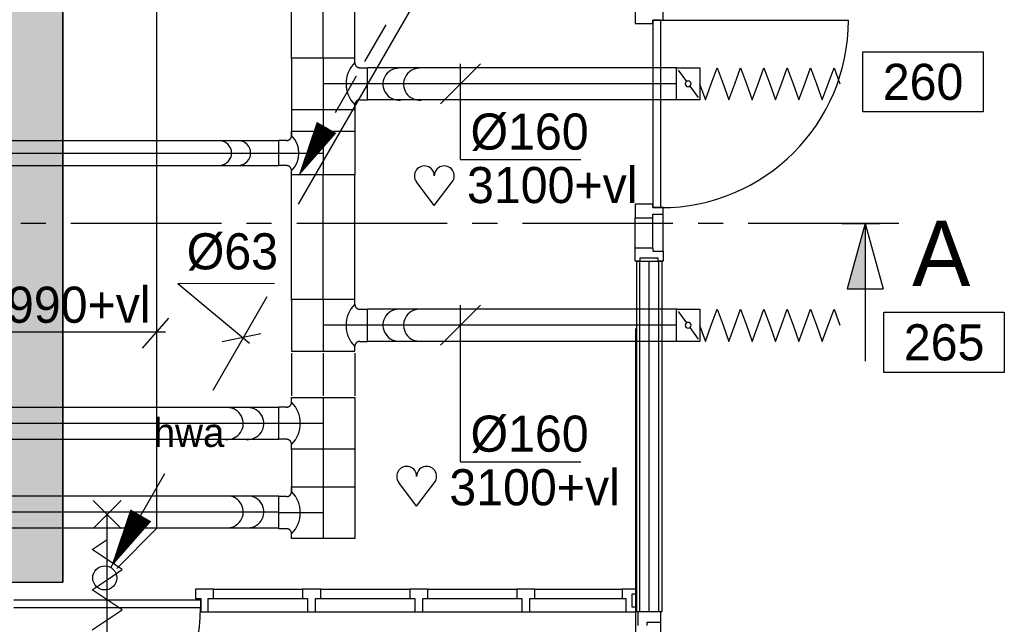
# Model space of a CAD drawing. Extents: x -36528 to 124080, y 290752 to 374852.
# Tile 20 of 66: x 52820 to 57727, y 309950 to 312963. Entities that reach past the tile are written whole.
import ezdxf
from ezdxf.enums import TextEntityAlignment as Align

# ---------------------------------------------------------------- set-up
doc = ezdxf.new("R2010")
doc.units = 0
doc.header["$LTSCALE"] = 100
for name, pattern in [('2322122', [47, 40, -7]), ('CENTER2', [11.25, 7.5, -1.25, 1.25, -1.25]), ('CENTER4', [5, 3.125, -0.625, 0.625, -0.625]), ('LURETOUR', [6, 4, -2])]:
    doc.linetypes.add(name, pattern=pattern)
doc.layers.get('0').update_dxf_attribs({"linetype": 'CONTINUOUS'})
doc.layers.get('DEFPOINTS').update_dxf_attribs({"linetype": 'CONTINUOUS'})
for name, color, linetype in [('AL22----_BINNENWAND', 7, 'CONTINUOUS'), ('AL32----_BINNENKOZ', 7, 'CONTINUOUS'), ('AL32----_DRAAIRICHTING', 7, 'CONTINUOUS'), ('AL65----_BEVEILIGING', 1, 'CONTINUOUS'), ('ALL-----_REFLIJNEN', 8, 'CONTINUOUS'), ('DOORSNEDE', 1, 'CONTINUOUS'), ('KABELGGOOT1', 8, 'CONTINUOUS'), ('WL$1----', 3, 'CONTINUOUS'), ('WL521---', 4, 'CONTINUOUS'), ('WL561---_AANVOER', 4, 'CONTINUOUS'), ('WL561---_RETOUR', 4, 'CONTINUOUS'), ('WL570---', 3, 'CONTINUOUS'), ('WL570---_HARTLIJN', 7, 'CONTINUOUS'), ('WL570---_RETOUR', 3, 'CONTINUOUS'), ('WM570---', 1, 'CONTINUOUS')]:
    doc.layers.add(name, color=color, linetype=linetype)
doc.styles.add('BURO-018', font='BUROFONT.shx', dxfattribs={"height": 180})
doc.styles.add('BURO-050', font='BUROFONT.shx', dxfattribs={"height": 500})
doc.dimstyles.new('STABICAD', dxfattribs={"dimscale": 100, "dimtxt": 1.8, "dimasz": 0, "dimexe": 0, "dimexo": 2.5, "dimgap": 1.5, "dimtad": 0, "dimzin": 0, "dimtxsty": 'BURO-018', "dimtsz": 1, "dimcen": -3, "dimazin": 3, "dimtfac": 1, "dimtofl": 0, "dimtmove": 0, "dimatfit": 3, "dimtvp": 1.055556, "dimtolj": 1, "dimtzin": 0})

# ---------------------------------------------------------------- blocks, each defined once
blk = doc.blocks.new('LDV3')
at = {"color": 0, "linetype": 'CONTINUOUS'}
for p, q in [((4.5, 7.794), (6.75, 11.691)), ((0.25, 0.433), (2.5, 4.33))]:
    blk.add_line(p, q, dxfattribs=at)
blk.add_lwpolyline([(0.25, 0.433, 0, 1, 0), (1.5, 2.598, 1, 1, 0)], format="xyseb", dxfattribs=at)
blk.add_circle((0, 0), 0.5, dxfattribs=at)
at = {"color": 0, "linetype": 'CONTINUOUS', "style": 'BURO-018'}
blk.add_attdef('LD_TEXT1', text='', height=1.8, dxfattribs=at).set_placement((3.5, 6.062), align=Align.MIDDLE)
blk = doc.blocks.new('LDV4107')
at = {"color": 0, "linetype": 'CONTINUOUS'}
blk.add_line((-0.25, -0.433), (-6.75, -11.691), dxfattribs=at)
blk.add_lwpolyline([(-0.25, -0.433, 0, 1, 0), (-1.5, -2.598, 1, 1, 0)], format="xyseb", dxfattribs=at)
blk.add_circle((0, 0), 0.5, dxfattribs=at)
blk = doc.blocks.new('LDV2108')
at = {"color": 0, "linetype": 'CONTINUOUS'}
for p, q in [((-0.25, -0.433), (-1.187, -2.057)), ((-1.562, -2.706), (-2.5, -4.33)), ((-2.875, -4.98), (-3.812, -6.603)), ((-4.187, -7.253), (-5.125, -8.877)), ((-5.5, -9.526), (-6.437, -11.15))]:
    blk.add_line(p, q, dxfattribs=at)
blk.add_lwpolyline([(-6.75, -11.691, 0, 1, 0), (-5.5, -9.526, 1, 1, 0)], format="xyseb", dxfattribs=at)
blk.add_circle((0, 0), 0.5, dxfattribs=at)
blk = doc.blocks.new('LU-1D-K-7D')
at = {"color": 0, "linetype": 'CONTINUOUS'}
for p, q in [((-0.5, 62.5), (0.5, 62.5)), ((-0.5, -62.5), (0.5, -62.5))]:
    blk.add_line(p, q, dxfattribs=at)
at = {"layer": 'WL570---_HARTLIJN', "linetype": 'CENTER2'}
blk.add_line((-0.5, 0), (0.5, 0), dxfattribs=at)
blk = doc.blocks.new('LU-ORND')
at = {"color": 0, "linetype": 'CONTINUOUS'}
for p, q in [((-3, 1.5), (-3, -1.5)), ((3, 1.5), (-3, 1.5)), ((3, -1.5), (3, 1.5)), ((-3, -1.5), (3, -1.5))]:
    blk.add_line(p, q, dxfattribs=at)
blk = doc.blocks.new('LU-1D-K-13B')
at = {"color": 0, "linetype": 'CONTINUOUS'}
for p, q in [((-0.5, 157.5), (0.5, 157.5)), ((-0.5, -157.5), (0.5, -157.5))]:
    blk.add_line(p, q, dxfattribs=at)
at = {"layer": 'WL570---_HARTLIJN', "linetype": 'CENTER2'}
blk.add_line((-0.5, 0), (0.5, 0), dxfattribs=at)
blk = doc.blocks.new('LU-1D-T--5A-13B7D5-Q3')
at = {"color": 0, "linetype": 'CONTINUOUS'}
for p, q in [((-109.1, -157.5), (-109.1, 157.5)), ((-109.1, 157.5), (109.1, 157.5)), ((109.1, 157.5), (109.1, -157.5)), ((-87.7, -157.5), (-109.1, -157.5)), ((-62.5, -182.7), (-62.5, -221.6)), ((62.5, -182.7), (62.5, -221.6)), ((109.1, -157.5), (87.7, -157.5)), ((62.5, -221.6), (-62.5, -221.6))]:
    blk.add_line(p, q, dxfattribs=at)
at = {"color": 0, "linetype": 'CONTINUOUS', "flags": 128}
for points in [[(-62.5, -182.7, 0.02182), (-62.6, -179.9, 0.037214), (-62.9, -178.3, 0.006436), (-63.7, -175, 0.02182), (-64, -174.1, 0.02182), (-64.9, -172.1, 0.02182), (-65.9, -170.1, 0.02182), (-67.1, -168.2, 0.02182), (-68.4, -166.5, 0.02182), (-69.9, -164.9, 0.02182), (-71.5, -163.4, 0.02182), (-73.2, -162.1, 0.02182), (-75.1, -160.9, 0.02182), (-77.1, -159.9, 0.02182), (-79.1, -159, 0.02182), (-80, -158.7, 0.006436), (-83.3, -157.9, 0.037214), (-84.9, -157.6, 0.02182), (-87.7, -157.5)], [(87.7, -157.5, 0.02182), (84.9, -157.6, 0.037214), (83.3, -157.9, 0.006436), (80, -158.7, 0.02182), (79.1, -159, 0.02182), (77.1, -159.9, 0.02182), (75.1, -160.9, 0.02182), (73.2, -162.1, 0.02182), (71.5, -163.4, 0.02182), (69.9, -164.9, 0.02182), (68.4, -166.5, 0.02182), (67.1, -168.2, 0.02182), (65.9, -170.1, 0.02182), (64.9, -172.1, 0.02182), (64, -174.1, 0.02182), (63.7, -175, 0.006436), (62.9, -178.3, 0.037214), (62.6, -179.9, 0.02182), (62.5, -182.7)]]:
    blk.add_lwpolyline(points, format="xyb", dxfattribs=at)
at = {"color": 0, "linetype": 'CONTINUOUS'}
blk.add_arc((0, -245.2), 124, 45, 135, dxfattribs=at)
at = {"layer": 'WL570---_HARTLIJN', "linetype": 'CENTER4'}
for p, q in [((-109.1, 0), (109.1, 0)), ((0, -221.6), (0, 0))]:
    blk.add_line(p, q, dxfattribs=at)
blk = doc.blocks.new('EH100000')
at = {"linetype": 'BYBLOCK'}
for p, q in [((0, -0.5, 1), (1, -0.5, 1)), ((1, -0.5), (0, -0.5))]:
    blk.add_line(p, q, dxfattribs=at)
at = {"linetype": 'BYBLOCK', "invisible_edges": 15}
for points in [[(1, -0.5), (0, -0.5), (0, 0.5), (1, 0.5)], [(0, -0.5, 1), (1, -0.5, 1), (1, -0.5), (0, -0.5)]]:
    blk.add_3dface(points, dxfattribs=at)
blk = doc.blocks.new('EH100005')
blk.add_lwpolyline([(-1, -0.5), (0, -0.5), (0, 0.5), (-1, 0.5)])
blk = doc.blocks.new('A$C7963572E')
at = {"layer": 'KABELGGOOT1'}
h = blk.add_hatch(dxfattribs=at)
h.set_pattern_fill('DOTS', color=256, scale=40, style=0)
h.set_pattern_definition([(0, (-45308.325, 84550.306), (31.75, 63.5), [0, -63.5])])
h.paths.add_polyline_path([(7456.5, 0), (7726.5, 0), (7726.5, 39794.3), (7456.5, 39794.3)])
at = {"layer": 'KABELGGOOT1', "yscale": 270, "zscale": 60}
for name, xscale, rotation in [('EH100000', 27119, 90), ('EH100005', 60, 270)]:
    blk.add_blockref(name, (7591.5, 0, 2750), dxfattribs=dict(at, xscale=xscale, rotation=rotation))
blk = doc.blocks.new('LU-1D-K-A0')
at = {"color": 0, "linetype": 'CONTINUOUS'}
for p, q in [((-0.5, 80), (0.5, 80)), ((-0.5, -80), (0.5, -80))]:
    blk.add_line(p, q, dxfattribs=at)
at = {"layer": 'WL570---_HARTLIJN', "linetype": 'CENTER2'}
blk.add_line((-0.5, 0), (0.5, 0), dxfattribs=at)
blk = doc.blocks.new('LU-1D-KL1-A073')
at = {"color": 0, "linetype": 'CONTINUOUS'}
for p, q in [((-57.5, 80), (-57.5, -80)), ((57.5, 80), (-57.5, 80)), ((49.1, 68.3), (8.4, 11.7)), ((57.5, -80), (57.5, 80)), ((-8.4, -11.7), (-49.1, -68.3)), ((-57.5, -80), (57.5, -80))]:
    blk.add_line(p, q, dxfattribs=at)
blk.add_circle((0, 0), 14.4, dxfattribs=at)
blk = doc.blocks.new('LU-1D-F-A02BC')
at = {"color": 0, "linetype": 'CONTINUOUS'}
for p, q in [((-349.4, 0), (-320.3, 80)), ((-320.3, 80), (-291.2, 0)), ((-232.9, 0), (-203.8, 80)), ((-203.8, 80), (-174.7, 0)), ((-116.5, 0), (-87.4, 80)), ((-87.4, 80), (-58.2, 0)), ((0, 0), (29.1, 80)), ((29.1, 80), (58.2, 0)), ((116.5, 0), (145.6, 80)), ((145.6, 80), (174.7, 0)), ((232.9, 0), (262.1, 80)), ((262.1, 80), (291.2, 0)), ((-350, 0), (-349.4, 0)), ((-291.2, 0), (-262.1, -80)), ((-262.1, -80), (-232.9, 0)), ((-174.7, 0), (-145.6, -80)), ((-145.6, -80), (-116.5, 0)), ((-58.2, 0), (-29.1, -80)), ((-29.1, -80), (0, 0)), ((58.2, 0), (87.4, -80)), ((87.4, -80), (116.5, 0)), ((174.7, 0), (203.8, -80)), ((203.8, -80), (232.9, 0)), ((291.2, 0), (320.3, -80)), ((320.3, -80), (349.4, 0)), ((349.4, 0), (350, 0))]:
    blk.add_line(p, q, dxfattribs=at)
blk = doc.blocks.new('LU-1D-T-5A-13BA05A-Q1')
at = {"color": 0, "linetype": 'CONTINUOUS'}
for p, q in [((-80, 182.7), (-80, 221.6)), ((80, 221.6), (-80, 221.6)), ((80, 182.7), (80, 221.6)), ((-105.2, 157.5), (-128.3, 157.5)), ((-128.3, 157.5), (-128.3, -157.5)), ((128.3, 157.5), (105.2, 157.5)), ((128.3, -157.5), (128.3, 157.5)), ((-128.3, -157.5), (128.3, -157.5))]:
    blk.add_line(p, q, dxfattribs=at)
at = {"color": 0, "linetype": 'CONTINUOUS', "flags": 128}
for points in [[(-105.2, 157.5, 0.02182), (-102.4, 157.6, 0.037214), (-100.8, 157.9, 0.006436), (-97.5, 158.7, 0.02182), (-96.6, 159, 0.02182), (-94.6, 159.9, 0.02182), (-92.6, 160.9, 0.02182), (-90.7, 162.1, 0.02182), (-89, 163.4, 0.02182), (-87.4, 164.9, 0.02182), (-85.9, 166.5, 0.02182), (-84.6, 168.2, 0.02182), (-83.4, 170.1, 0.02182), (-82.4, 172.1, 0.02182), (-81.5, 174.1, 0.02182), (-81.2, 175, 0.006436), (-80.4, 178.3, 0.037214), (-80.1, 179.9, 0.02182), (-80, 182.7)], [(80, 182.7, 0.02182), (80.1, 179.9, 0.037214), (80.4, 178.3, 0.006436), (81.2, 175, 0.02182), (81.5, 174.1, 0.02182), (82.4, 172.1, 0.02182), (83.4, 170.1, 0.02182), (84.6, 168.2, 0.02182), (85.9, 166.5, 0.02182), (87.4, 164.9, 0.02182), (89, 163.4, 0.02182), (90.7, 162.1, 0.02182), (92.6, 160.9, 0.02182), (94.6, 159.9, 0.02182), (96.6, 159, 0.02182), (97.5, 158.7, 0.006436), (100.8, 157.9, 0.037214), (102.4, 157.6, 0.02182), (105.2, 157.5)]]:
    blk.add_lwpolyline(points, format="xyb", dxfattribs=at)
at = {"color": 0, "linetype": 'CONTINUOUS'}
blk.add_arc((0, 262.7), 148.8, 225, 315, dxfattribs=at)
at = {"layer": 'WL570---_HARTLIJN', "linetype": 'CENTER4'}
for p, q in [((0, 221.6), (0, 0)), ((-128.3, 0), (128.3, 0))]:
    blk.add_line(p, q, dxfattribs=at)
blk = doc.blocks.new('LU-1D-T-5A-13BA05A-Q2')
at = {"color": 0, "linetype": 'CONTINUOUS'}
for p, q in [((-80, 182.7), (-80, 221.6)), ((80, 221.6), (-80, 221.6)), ((80, 182.7), (80, 221.6)), ((-105.2, 157.5), (-128.3, 157.5)), ((-128.3, 157.5), (-128.3, -157.5)), ((128.3, 157.5), (105.2, 157.5)), ((128.3, -157.5), (128.3, 157.5)), ((-128.3, -157.5), (128.3, -157.5))]:
    blk.add_line(p, q, dxfattribs=at)
at = {"color": 0, "linetype": 'CONTINUOUS', "flags": 128}
for points in [[(-105.2, 157.5, 0.02182), (-102.4, 157.6, 0.037214), (-100.8, 157.9, 0.006436), (-97.5, 158.7, 0.02182), (-96.6, 159, 0.02182), (-94.6, 159.9, 0.02182), (-92.6, 160.9, 0.02182), (-90.7, 162.1, 0.02182), (-89, 163.4, 0.02182), (-87.4, 164.9, 0.02182), (-85.9, 166.5, 0.02182), (-84.6, 168.2, 0.02182), (-83.4, 170.1, 0.02182), (-82.4, 172.1, 0.02182), (-81.5, 174.1, 0.02182), (-81.2, 175, 0.006436), (-80.4, 178.3, 0.037214), (-80.1, 179.9, 0.02182), (-80, 182.7)], [(80, 182.7, 0.02182), (80.1, 179.9, 0.037214), (80.4, 178.3, 0.006436), (81.2, 175, 0.02182), (81.5, 174.1, 0.02182), (82.4, 172.1, 0.02182), (83.4, 170.1, 0.02182), (84.6, 168.2, 0.02182), (85.9, 166.5, 0.02182), (87.4, 164.9, 0.02182), (89, 163.4, 0.02182), (90.7, 162.1, 0.02182), (92.6, 160.9, 0.02182), (94.6, 159.9, 0.02182), (96.6, 159, 0.02182), (97.5, 158.7, 0.006436), (100.8, 157.9, 0.037214), (102.4, 157.6, 0.02182), (105.2, 157.5)]]:
    blk.add_lwpolyline(points, format="xyb", dxfattribs=at)
at = {"color": 0, "linetype": 'CONTINUOUS'}
blk.add_arc((0, 262.7), 148.8, 225, 315, dxfattribs=at)
at = {"layer": 'WL570---_HARTLIJN', "linetype": 'CENTER4'}
for p, q in [((0, 221.6), (0, 0)), ((-128.3, 0), (128.3, 0))]:
    blk.add_line(p, q, dxfattribs=at)
blk = doc.blocks.new('LU-1D-T--5A-13BA05-Q1')
at = {"color": 0, "linetype": 'CONTINUOUS'}
for p, q in [((-128.3, -157.5), (-128.3, 157.5)), ((-128.3, 157.5), (128.3, 157.5)), ((128.3, 157.5), (128.3, -157.5)), ((-105.2, -157.5), (-128.3, -157.5)), ((-80, -182.7), (-80, -221.6)), ((80, -182.7), (80, -221.6)), ((128.3, -157.5), (105.2, -157.5)), ((80, -221.6), (-80, -221.6))]:
    blk.add_line(p, q, dxfattribs=at)
at = {"color": 0, "linetype": 'CONTINUOUS', "flags": 128}
for points in [[(-80, -182.7, 0.02182), (-80.1, -179.9, 0.037214), (-80.4, -178.3, 0.006436), (-81.2, -175, 0.02182), (-81.5, -174.1, 0.02182), (-82.4, -172.1, 0.02182), (-83.4, -170.1, 0.02182), (-84.6, -168.2, 0.02182), (-85.9, -166.5, 0.02182), (-87.4, -164.9, 0.02182), (-89, -163.4, 0.02182), (-90.7, -162.1, 0.02182), (-92.6, -160.9, 0.02182), (-94.6, -159.9, 0.02182), (-96.6, -159, 0.02182), (-97.5, -158.7, 0.006436), (-100.8, -157.9, 0.037214), (-102.4, -157.6, 0.02182), (-105.2, -157.5)], [(105.2, -157.5, 0.02182), (102.4, -157.6, 0.037214), (100.8, -157.9, 0.006436), (97.5, -158.7, 0.02182), (96.6, -159, 0.02182), (94.6, -159.9, 0.02182), (92.6, -160.9, 0.02182), (90.7, -162.1, 0.02182), (89, -163.4, 0.02182), (87.4, -164.9, 0.02182), (85.9, -166.5, 0.02182), (84.6, -168.2, 0.02182), (83.4, -170.1, 0.02182), (82.4, -172.1, 0.02182), (81.5, -174.1, 0.02182), (81.2, -175, 0.006436), (80.4, -178.3, 0.037214), (80.1, -179.9, 0.02182), (80, -182.7)]]:
    blk.add_lwpolyline(points, format="xyb", dxfattribs=at)
at = {"color": 0, "linetype": 'CONTINUOUS'}
blk.add_arc((0, -262.7), 148.8, 45, 135, dxfattribs=at)
at = {"layer": 'WL570---_HARTLIJN', "linetype": 'CENTER4'}
for p, q in [((-128.3, 0), (128.3, 0)), ((0, -221.6), (0, 0))]:
    blk.add_line(p, q, dxfattribs=at)
blk = doc.blocks.new('*U102', base_point=(55017.1, 311360.4))
at = {"color": 0, "linetype": 'CONTINUOUS'}
for p, q in [((54917.4, 311340.7), (55116.8, 311540.1)), ((55017.1, 310760.4), (55017.1, 311540.4)), ((55017.1, 310760.4), (55617, 310760.4))]:
    blk.add_line(p, q, dxfattribs=at)
at = {"layer": 'WM570---', "linetype": 'CONTINUOUS', "style": 'BURO-018'}
blk.add_text('%%c160', height=180, dxfattribs=at).set_placement((55067.1, 310810.4))
blk = doc.blocks.new('HART')
at = {"color": 1}
for q in [(-39.7, 52.4), (39.7, 52.4)]:
    blk.add_line((0, 0), q, dxfattribs=at)
for centre, start, end in [((-22.1, 65.7), 0, 217.1867), ((22.1, 65.7), 322.8133, 180)]:
    blk.add_arc(centre, 22.1, start, end, dxfattribs=at)
blk = doc.blocks.new('*D124')
at = {"color": 0, "linetype": 'BYBLOCK'}
for p, q in [((52770.4, 311424.9), (52770.4, 308766.6)), ((55889.2, 311424.9), (55889.2, 308766.6)), ((52670.4, 308666.6), (52870.4, 308866.6)), ((55789.2, 308666.6), (55989.2, 308866.6)), ((52770.4, 308766.6), (55889.2, 308766.6))]:
    blk.add_line(p, q, dxfattribs=at)
at = {"layer": 'DEFPOINTS', "color": 0, "linetype": 'BYBLOCK'}
for p in [(52770.4, 311674.9), (55889.2, 311674.9), (55889.2, 308766.6)]:
    blk.add_point(p, dxfattribs=at)
at = {"color": 0, "linetype": 'BYBLOCK', "insert": (54329.8, 308963.1), "char_height": 180, "attachment_point": 5, "style": 'BURO-018'}
blk.add_mtext('\\A1;3118.73', dxfattribs=at)

msp = doc.modelspace()

# ---------------------------------------------------------------- linework, layer by layer
at = {"color": 8, "linetype": 'CONTINUOUS'}
msp.add_arc((52782.533, 310040.541), 938.857, 270.537991, 359.462009, dxfattribs=at)
at = {"layer": 'AL22----_BINNENWAND', "color": 8}
for p, q in [((55895.348, 310011.726), (55895.348, 311759.642)), ((55895.348, 311759.642), (56020.348, 311759.642)), ((56020.348, 311759.642), (56020.348, 310011.726)), ((56020.348, 310011.726), (55895.348, 310011.726))]:
    msp.add_line(p, q, dxfattribs=at)
at = {"layer": 'AL22----_BINNENWAND', "color": 8, "linetype": 'CONTINUOUS'}
for p, q in [((55910.348, 310011.726), (55910.348, 311759.642)), ((56005.348, 310011.726), (56005.348, 311759.642))]:
    msp.add_line(p, q, dxfattribs=at)
at = {"layer": 'AL32----_BINNENKOZ', "color": 8}
for p, q in [((55888.348, 313010.642), (55888.348, 312943.642)), ((56027.348, 312960.642), (56027.348, 313010.642)), ((55888.348, 312943.642), (55976.348, 312943.642)), ((56016.348, 312960.642), (55976.348, 312960.642)), ((55976.348, 312960.642), (55976.348, 312026.642)), ((55976.348, 312943.642), (55976.348, 312960.642)), ((55976.348, 312960.642), (56027.348, 312960.642)), ((56016.348, 312026.642), (56016.348, 312960.642)), ((55976.348, 312043.642), (55888.348, 312043.642)), ((55888.348, 312043.642), (55888.348, 311976.642)), ((55976.348, 312026.642), (55976.348, 312043.642)), ((55976.348, 312026.642), (56016.348, 312026.642)), ((56027.348, 312026.642), (55976.348, 312026.642)), ((55976.348, 311976.642), (55976.348, 311993.642)), ((55976.348, 311993.642), (56027.348, 311993.642)), ((56027.348, 311993.642), (56027.348, 312026.642)), ((56027.348, 311993.642), (56027.348, 312026.642)), ((56027.348, 311809.642), (56027.348, 311993.642)), ((55888.348, 311826.642), (55888.348, 311976.642)), ((55888.348, 311976.642), (55976.348, 311976.642)), ((55976.348, 311826.642), (55976.348, 311976.642)), ((55888.348, 311759.642), (55888.348, 311826.642)), ((55888.348, 311826.642), (55976.348, 311826.642)), ((55976.348, 311826.642), (55976.348, 311809.642)), ((55976.348, 311809.642), (56027.348, 311809.642)), ((56027.348, 311809.642), (56027.348, 311759.642)), ((55910.348, 311759.642), (55888.348, 311759.642)), ((56002.348, 311775.642), (55910.348, 311775.642)), ((55910.348, 311775.642), (55910.348, 311759.642)), ((56002.348, 311759.642), (56002.348, 311775.642)), ((56027.348, 311759.642), (56002.348, 311759.642)), ((53786.348, 310125.726), (53696.348, 310125.726)), ((53696.348, 310125.726), (53696.348, 310078.726)), ((53786.348, 310078.726), (53786.348, 310125.726)), ((53786.348, 310125.726), (54230.348, 310125.726)), ((54320.348, 310125.726), (54230.348, 310125.726)), ((54230.348, 310125.726), (54230.348, 310078.726)), ((54320.348, 310078.726), (54320.348, 310125.726)), ((54320.348, 310125.726), (54764.348, 310125.726)), ((54854.348, 310125.726), (54764.348, 310125.726)), ((54764.348, 310125.726), (54764.348, 310078.726)), ((54854.348, 310078.726), (54854.348, 310125.726)), ((54854.348, 310125.726), (55298.348, 310125.726)), ((55388.348, 310125.726), (55298.348, 310125.726)), ((55298.348, 310125.726), (55298.348, 310078.726)), ((55388.348, 310125.726), (55823.348, 310125.726)), ((55388.348, 310078.726), (55388.348, 310125.726)), ((55890.348, 310125.726), (55823.348, 310125.726)), ((55823.348, 310125.726), (55823.348, 310078.726)), ((55890.348, 310102.726), (55890.348, 310125.726)), ((52791.348, 310072.726), (53721.348, 310072.726)), ((53696.348, 310078.726), (53723.348, 310078.726)), ((53721.348, 310072.726), (53721.348, 310031.726)), ((53723.348, 310078.726), (53723.348, 310011.726)), ((53759.348, 310011.726), (53759.348, 310078.726)), ((53759.348, 310078.726), (53786.348, 310078.726)), ((53786.348, 310078.726), (54230.348, 310078.726)), ((54230.348, 310078.726), (54255.348, 310078.726)), ((54255.348, 310078.726), (54255.348, 310011.726)), ((54295.348, 310011.726), (54295.348, 310078.726)), ((54295.348, 310078.726), (54320.348, 310078.726)), ((54320.348, 310078.726), (54764.348, 310078.726)), ((54764.348, 310078.726), (54789.348, 310078.726)), ((54789.348, 310078.726), (54789.348, 310011.726)), ((54829.348, 310011.726), (54829.348, 310078.726)), ((54829.348, 310078.726), (54854.348, 310078.726)), ((54854.348, 310078.726), (55298.348, 310078.726)), ((55298.348, 310078.726), (55323.348, 310078.726)), ((55323.348, 310078.726), (55323.348, 310011.726)), ((55363.348, 310011.726), (55363.348, 310078.726)), ((55363.348, 310078.726), (55388.348, 310078.726)), ((55388.348, 310078.726), (55823.348, 310078.726)), ((55823.348, 310078.726), (55840.348, 310078.726)), ((55840.348, 310078.726), (55840.348, 310011.726)), ((55873.348, 310035.726), (55873.348, 310102.726)), ((55873.348, 310102.726), (55890.348, 310102.726)), ((53721.348, 310031.726), (52791.348, 310031.726)), ((55890.348, 310035.726), (55873.348, 310035.726)), ((55890.348, 310011.726), (55890.348, 310035.726)), ((53723.348, 310011.726), (53759.348, 310011.726)), ((53759.348, 310011.726), (54255.348, 310011.726)), ((54255.348, 310011.726), (54295.348, 310011.726)), ((54293.348, 310011.726), (54789.348, 310011.726)), ((54789.348, 310011.726), (54829.348, 310011.726)), ((54827.348, 310011.726), (55323.348, 310011.726)), ((55323.348, 310011.726), (55363.348, 310011.726)), ((55363.348, 310011.726), (55856.348, 310011.726)), ((55840.348, 310011.726), (55890.348, 310011.726))]:
    msp.add_line(p, q, dxfattribs=at)
at = {"layer": 'AL32----_BINNENKOZ', "color": 8, "linetype": 'CONTINUOUS'}
for p, q in [((55900.848, 310011.726), (55900.848, 309944.726)), ((56014.848, 310011.726), (55900.848, 310011.726)), ((56014.848, 309961.726), (56014.848, 310011.726)), ((55947.848, 309944.726), (55947.848, 309961.726)), ((55947.848, 309961.726), (56014.848, 309961.726)), ((56014.848, 309524.726), (56014.848, 309961.726))]:
    msp.add_line(p, q, dxfattribs=at)
at = {"layer": 'AL32----_DRAAIRICHTING', "color": 8}
msp.add_line((56016.348, 312960.642), (56950.348, 312960.642), dxfattribs=at)
msp.add_arc((56016.348, 312960.642), 934, 270, 0, dxfattribs=at)
at = {"layer": 'AL65----_BEVEILIGING', "color": 8, "linetype": 'CONTINUOUS'}
for p, q in [((53186.348, 310427.726), (53326.348, 310567.726)), ((53326.348, 310427.726), (53186.348, 310567.726)), ((53256.348, 309647.726), (53256.348, 310497.726)), ((53181.348, 310322.726), (53256.348, 310372.726)), ((53331.348, 310222.726), (53181.348, 310322.726)), ((53256.348, 310172.726), (53331.348, 310222.726)), ((53181.348, 310122.726), (53256.348, 310172.726)), ((53331.348, 310022.726), (53181.348, 310122.726)), ((53256.348, 309972.726), (53331.348, 310022.726)), ((53181.348, 309922.726), (53256.348, 309972.726))]:
    msp.add_line(p, q, dxfattribs=at)
at = {"layer": 'ALL-----_REFLIJNEN', "color": 8, "linetype": 'CONTINUOUS'}
msp.add_line((55957.848, 310011.726), (55957.848, 311759.642), dxfattribs=at)
at = {"layer": 'DOORSNEDE', "color": 220, "linetype": 'CENTER2'}
msp.add_line((57200.986, 311947.383), (51110.49, 311947.383), dxfattribs=at)
at = {"layer": 'DOORSNEDE', "color": 5}
msp.add_line((56917.736, 311947.383), (57109.353, 311947.383), dxfattribs=at)
at = {"layer": 'DOORSNEDE', "color": 220}
for p, q in [((57033.62, 311947.383), (56943.347, 311622.275)), ((57033.62, 311947.383), (57033.62, 311261.044)), ((57033.62, 311947.383), (57123.894, 311622.275)), ((56943.347, 311622.275), (57123.894, 311622.275))]:
    msp.add_line(p, q, dxfattribs=at)
msp.add_solid([(56943.347, 311622.275), (57033.62, 311622.275), (57033.62, 311947.383)], dxfattribs=at)
at = {"layer": 'WL$1----', "color": 1}
msp.add_line((53607.945, 311648.04), (54090.306, 311649.638), dxfattribs=at)
at = {"layer": 'WL521---', "linetype": '2322122'}
for p in [(53502.965, 322531.011), (53304.014, 310228.315)]:
    msp.add_line(p, (53502.965, 310427.265), dxfattribs=at)
at = {"layer": 'WL570---', "color": 1}
for p, q in [((53432.442, 311326.629), (53564.364, 311476.067)), ((53546.774, 311405.743), (52060.466, 311405.743))]:
    msp.add_line(p, q, dxfattribs=at)
at = {"layer": 'WL570---', "color": 3}
for centre, radius, start, end in [((54709.962, 312641.893), 79.348, 90.140916, 276.221927), ((54812.558, 312641.893), 79.348, 90.140916, 276.221927), ((53814.52, 312298.993), 61.785, 274.293122, 85.706878), ((53909.437, 312298.993), 61.785, 274.293122, 85.706878), ((54709.962, 311440.628), 79.348, 90.140916, 276.221927), ((54812.558, 311440.628), 79.348, 90.140916, 276.221927), ((53855.318, 310950.97), 79.348, 263.778073, 89.859084), ((53957.914, 310950.97), 79.348, 263.778073, 89.859084), ((53855.318, 310510.506), 79.348, 263.778073, 89.859084), ((53957.914, 310510.506), 79.348, 263.778073, 89.859084)]:
    msp.add_arc(centre, radius, start, end, dxfattribs=at)
at = {"layer": 'WM570---', "linetype": 'CONTINUOUS'}
for p, q in [((54917.409, 312544.324), (55116.813, 312743.728)), ((55017.111, 312265.779), (55017.111, 312744.026)), ((55017.111, 312265.779), (55617.032, 312265.779))]:
    msp.add_line(p, q, dxfattribs=at)
at = {"layer": 'WM570---'}
for p, q in [((53607.945, 311648.04), (53964.895, 311350.726)), ((53829.837, 311360.369), (54022.777, 311398.938))]:
    msp.add_line(p, q, dxfattribs=at)

# ---------------------------------------------------------------- block references
at = {"linetype": 'CONTINUOUS'}
msp.add_blockref('A$C7963572E', (45308.325, 310160.891), dxfattribs=at)
at = {"layer": 'WL521---', "color": 2}
ref = msp.add_blockref('LDV3', (53244.348, 310181.448), dxfattribs=dict(at, xscale=120, yscale=120, zscale=120))
ref.add_attrib('LD_TEXT1', 'hwa', dxfattribs={"layer": '0', "color": 1, "linetype": 'CONTINUOUS', "height": 144, "style": 'BURO-018'}).set_placement((53664.348, 310908.909), align=Align.MIDDLE)
at = {"layer": 'WL561---_AANVOER', "color": 2, "xscale": 112.5, "yscale": 112.5, "zscale": 112.5}
msp.add_blockref('LDV4107', (54968.237, 313360.035), dxfattribs=at)
at = {"layer": 'WL561---_RETOUR', "color": 2, "xscale": 112.5, "yscale": 112.5, "zscale": 112.5}
msp.add_blockref('LDV2108', (54968.356, 313497.704), dxfattribs=at)
at = {"layer": 'WL570---_RETOUR', "linetype": 'LURETOUR'}
for name, p, xscale, rotation in [('LU-1D-K-13B', (54332.769, 313354.459), 1170.17073311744, 90), ('LU-1D-K-A0', (55324.891, 312644.026), 1540.948830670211, 180), ('LU-1D-F-A02BC', (56558.266, 312644.026), -1, 180), ('LU-1D-K-13B', (54332.769, 312464.015), 149.8569009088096, 270), ('LU-1D-K-7D', (53343.044, 312298.629), 1536.155525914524, 359.9999999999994), ('LU-1D-K-13B', (54332.769, 311877.715), 623.6584501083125, 90), ('LU-1D-K-A0', (55324.891, 311440.368), 1540.948830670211, 180), ('LU-1D-F-A02BC', (56558.266, 311440.368), -1, 180), ('LU-1D-K-13B', (54332.769, 311195.412), 212.3335472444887, 270), ('LU-1D-K-13B', (54332.769, 310822.012), 3.657068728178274, 90), ('LU-1D-K-13B', (54332.769, 310714.905), 212.3335472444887, 270)]:
    msp.add_blockref(name, p, dxfattribs=dict(at, xscale=xscale, rotation=rotation))
at = {"layer": 'WL570---_RETOUR', "linetype": 'LURETOUR', "rotation": 270}
for name, p in [('LU-1D-T-5A-13BA05A-Q1', (54332.769, 312644.026)), ('LU-1D-T--5A-13B7D5-Q3', (54332.769, 312298.629)), ('LU-1D-T-5A-13BA05A-Q2', (54332.769, 311440.368)), ('LU-1D-T--5A-13BA05-Q1', (54332.769, 310952.163)), ('LU-1D-T--5A-13BA05-Q1', (54332.769, 310506.693))]:
    msp.add_blockref(name, p, dxfattribs=at)
at = {"layer": 'WL570---_RETOUR', "linetype": 'CONTINUOUS', "xscale": -1}
for p in [(56151.816, 312644.026), (56151.816, 311440.368)]:
    msp.add_blockref('LU-1D-KL1-A073', p, dxfattribs=at)
at = {"layer": 'WL570---_RETOUR', "linetype": 'LURETOUR', "xscale": 1536.155525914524}
msp.add_blockref('LU-1D-K-A0', (53343.044, 310952.163), dxfattribs=at)
at = {"layer": 'WL570---_RETOUR', "color": 3, "linetype": 'LURETOUR', "xscale": 1536.128170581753, "rotation": 180}
msp.add_blockref('LU-1D-K-A0', (53343.031, 310508.841), dxfattribs=at)
at = {"layer": 'WM570---'}
ref = msp.add_blockref('LU-ORND', (57322.288, 312653.728), dxfattribs=dict(at, xscale=-100, yscale=100, zscale=100))
ref.add_attrib('LU_TEXT1', '260', dxfattribs={"layer": '0', "color": 1, "linetype": 'CONTINUOUS', "height": 180, "style": 'BURO-018'}).set_placement((57322.288, 312653.728), align=Align.MIDDLE)
at = {"layer": 'WM570---', "xscale": 2.25, "yscale": 2.25, "zscale": 2.25}
for p in [(54886.564, 312037.066), (54798.617, 310539.815)]:
    msp.add_blockref('HART', p, dxfattribs=at)
at = {"layer": 'WM570---'}
msp.add_blockref('*U102', (55017.111, 311360.368), dxfattribs=at)
ref = msp.add_blockref('LU-ORND', (57427.296, 311355.615), dxfattribs=dict(at, xscale=-100, yscale=100, zscale=100))
ref.add_attrib('LU_TEXT1', '265', dxfattribs={"layer": '0', "color": 1, "linetype": 'CONTINUOUS', "height": 180, "style": 'BURO-018'}).set_placement((57427.296, 311355.615), align=Align.MIDDLE)

# ---------------------------------------------------------------- texts
at = {"layer": 'DOORSNEDE', "color": 2, "style": 'BURO-050'}
msp.add_text('A', height=325, dxfattribs=at).set_placement((57268.181, 311636.272))
at = {"layer": 'WL$1----', "color": 1, "style": 'BURO-018'}
msp.add_text('%%C63', height=180, dxfattribs=at).set_placement((53652.915, 311718.969))
at = {"layer": 'WM570---', "linetype": 'CONTINUOUS', "style": 'BURO-018'}
msp.add_text('%%c160', height=180, dxfattribs=at).set_placement((55067.111, 312315.779))
at = {"layer": 'WM570---', "color": 1, "style": 'BURO-018'}
for s, p in [('3100+vl', (55049.583, 312049.306)), ('BK.=2990+vl', (52094.512, 311452.917)), ('3100+vl', (54961.636, 310543.265))]:
    msp.add_text(s, height=180, dxfattribs=at).set_placement(p)

# ---------------------------------------------------------------- dimensions: what is measured, and where the dimension line sits
at = {"layer": 'WL570---', "color": 1}
dim = msp.add_linear_dim(base=(55889.156, 308766.571), p1=(52770.425, 311674.895), p2=(55889.156, 311674.895), dimstyle='STABICAD', dxfattribs=at)
dim.commit()
dim.dimension.update_dxf_attribs({"geometry": '*D124', "text_midpoint": (54329.79, 308963.13)})

doc.saveas('drawing.dxf')
